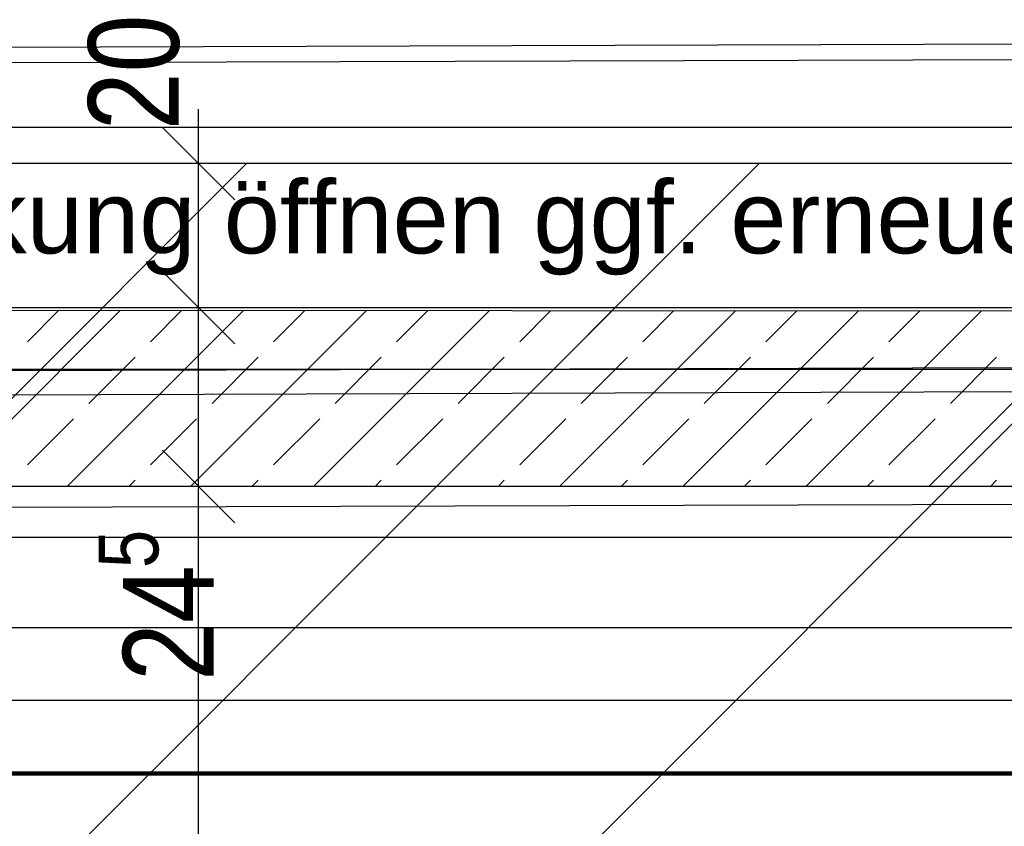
# Model space of a CAD drawing. Header units: metres. Extents: x -2 to 57.6, y -0.5 to 41.5.
# Tile 36 of 41: x 20.9 to 23.6, y 28.7 to 31. Entities that reach past the tile are written whole.
import ezdxf
from ezdxf.enums import TextEntityAlignment as Align

# ---------------------------------------------------------------- set-up
doc = ezdxf.new("R2010")
doc.units = ezdxf.units.M
doc.layers.add('ITB_ELT_Blitzschutz', color=5, linetype='Continuous')
doc.layers.add('ITB_XXX_xRef', color=251, linetype='Continuous')
doc.styles.add('ARIAL', font='txt', dxfattribs={"height": 0.2})
doc.styles.add('ARIAL NARROW', font='txt', dxfattribs={"height": 0.2})

# ---------------------------------------------------------------- blocks, each defined once
blk = doc.blocks.new('ITB_1003-ID-102-8-535-128')
at = {"layer": 'ITB_XXX_xRef', "lineweight": 25}
for p, q in [((216.9272, 179.0063), (216.9272, 179.1563)), ((209.1379, 179.1071), (221.9004, 179.1071)), ((217.0272, 178.9063), (216.8272, 179.1063)), ((223.8219, 179.0063), (208.0812, 179.0063)), ((213.8219, 175.7692), (217.059, 179.0063)), ((213.8219, 174.3549), (218.4733, 179.0063)), ((213.8219, 172.9407), (219.8875, 179.0063)), ((217.9272, 179.0063), (216.7397, 179.0063)), ((216.9272, 178.6091), (216.9272, 179.0063)), ((216.8272, 178.7091), (217.0272, 178.5091)), ((223.7138, 178.6091), (208.4784, 178.6091)), ((223.6615, 178.5963), (208.4805, 178.607)), ((216.2256, 178.1163), (216.7105, 178.6012)), ((216.4549, 178.5152), (216.5409, 178.6013)), ((216.565, 178.1163), (217.0497, 178.6009)), ((217.9272, 178.6091), (216.7397, 178.6091)), ((216.7943, 178.5152), (216.8801, 178.6011)), ((216.9044, 178.1163), (217.3889, 178.6007)), ((216.9272, 178.1163), (216.9272, 178.6091)), ((217.1337, 178.5152), (217.2193, 178.6008)), ((217.2438, 178.1163), (217.728, 178.6005)), ((217.4731, 178.5152), (217.5584, 178.6006)), ((217.5833, 178.1163), (218.0672, 178.6002)), ((217.8125, 178.5152), (217.8976, 178.6003)), ((217.9227, 178.1163), (218.4064, 178.6)), ((218.1519, 178.5152), (218.2368, 178.6001)), ((218.2621, 178.1163), (218.7455, 178.5997)), ((218.4913, 178.5152), (218.576, 178.5999)), ((218.6015, 178.1163), (219.0847, 178.5995)), ((218.8307, 178.5152), (218.9151, 178.5996)), ((218.9409, 178.1163), (219.4239, 178.5993)), ((208.6747, 178.4119), (223.2057, 178.4567)), ((216.6246, 178.3455), (216.7518, 178.4728)), ((216.964, 178.3455), (217.0912, 178.4728)), ((217.3034, 178.3455), (217.4307, 178.4728)), ((217.6428, 178.3455), (217.7701, 178.4728)), ((217.9822, 178.3455), (218.1095, 178.4728)), ((218.3216, 178.3455), (218.4489, 178.4728)), ((218.661, 178.3455), (218.7883, 178.4728)), ((219.0004, 178.3455), (219.1277, 178.4728)), ((208.6479, 178.4395), (223.7138, 178.4395)), ((208.7411, 178.3457), (222.9415, 178.3895)), ((216.4549, 178.1758), (216.5821, 178.3031)), ((216.7943, 178.1758), (216.9215, 178.3031)), ((217.1337, 178.1758), (217.261, 178.3031)), ((217.4731, 178.1758), (217.6004, 178.3031)), ((217.8125, 178.1758), (217.9398, 178.3031)), ((218.1519, 178.1758), (218.2792, 178.3031)), ((218.4913, 178.1758), (218.6186, 178.3031)), ((218.8307, 178.1758), (218.958, 178.3031)), ((216.8272, 178.2163), (217.0272, 178.0163)), ((216.7347, 178.1163), (216.7518, 178.1334)), ((217.0741, 178.1163), (217.0912, 178.1334)), ((217.4136, 178.1163), (217.4307, 178.1334)), ((217.753, 178.1163), (217.7701, 178.1334)), ((218.0924, 178.1163), (218.1095, 178.1334)), ((218.4318, 178.1163), (218.4489, 178.1334)), ((218.7712, 178.1163), (218.7883, 178.1334)), ((219.1106, 178.1163), (219.1277, 178.1334)), ((223.1815, 178.1163), (208.9712, 178.1163)), ((223.1815, 178.1163), (208.9712, 178.1163)), ((217.9272, 178.1163), (216.7397, 178.1163)), ((216.9272, 162.3963), (216.9272, 178.1163)), ((209.0512, 178.0365), (222.9415, 178.0794)), ((209.1112, 177.9763), (223.7138, 177.9763)), ((222.1035, 177.7271), (213.4175, 177.7271)), ((222.1035, 177.7271), (213.4175, 177.7271)), ((213.4175, 177.5271), (222.1035, 177.5271)), ((213.4175, 177.5271), (222.1035, 177.5271))]:
    blk.add_line(p, q, dxfattribs=at)
at = {"layer": 'ITB_XXX_xRef', "lineweight": 25, "style": 'ARIAL'}
blk.add_text('oberste Attika Abdeckung öffnen ggf. erneuern', height=0.2, dxfattribs=at).set_placement((213.7378, 178.7589), (219.5104, 178.7589), align=Align.FIT)
at = {"layer": 'ITB_XXX_xRef', "lineweight": 25, "style": 'ARIAL NARROW'}
for s, height, p, p2 in [('5', 0.165, (216.8161, 177.8915), (216.8161, 177.9967)), ('24', 0.25, (216.9686, 177.5801), (216.9686, 177.8989))]:
    blk.add_text(s, height=height, rotation=90, dxfattribs=at).set_placement(p, p2, align=Align.FIT)
at = {"lineweight": 25}
blk.add_wipeout([(223.8087, 179.3497), (207.8254, 179.3004), (207.8254, 179.2586), (223.8016, 179.3078), (223.8087, 179.318)], dxfattribs=at).dxf.layer = 'ITB_XXX_xRef'
at = {"layer": 'ITB_XXX_xRef', "lineweight": 25}
for p, q in [((223.8087, 179.3497), (207.8254, 179.3004)), ((223.8109, 179.3497), (207.8254, 179.3004)), ((207.8254, 179.2586), (223.8016, 179.3078)), ((207.8254, 179.2586), (223.8016, 179.3078))]:
    blk.add_line(p, q, dxfattribs=at)
at = {"layer": 'ITB_XXX_xRef', "lineweight": 25, "style": 'ARIAL NARROW'}
blk.add_text('20', height=0.25, rotation=90, dxfattribs=at).set_placement((216.8725, 179.0983), (216.8725, 179.4171), align=Align.FIT)

msp = doc.modelspace()

# ---------------------------------------------------------------- block references
at = {"layer": 'ITB_XXX_xRef', "lineweight": 25}
msp.add_blockref('ITB_1003-ID-102-8-535-128', (-195.4999, -148.4381), dxfattribs=at)

# ---------------------------------------------------------------- next in the draw order: linework, layer by layer
at = {"layer": 'ITB_ELT_Blitzschutz', "color": 5, "lineweight": 100}
msp.add_line((18.0684, 28.8868), (25.6605, 28.8868), dxfattribs=at)

doc.saveas('drawing.dxf')
